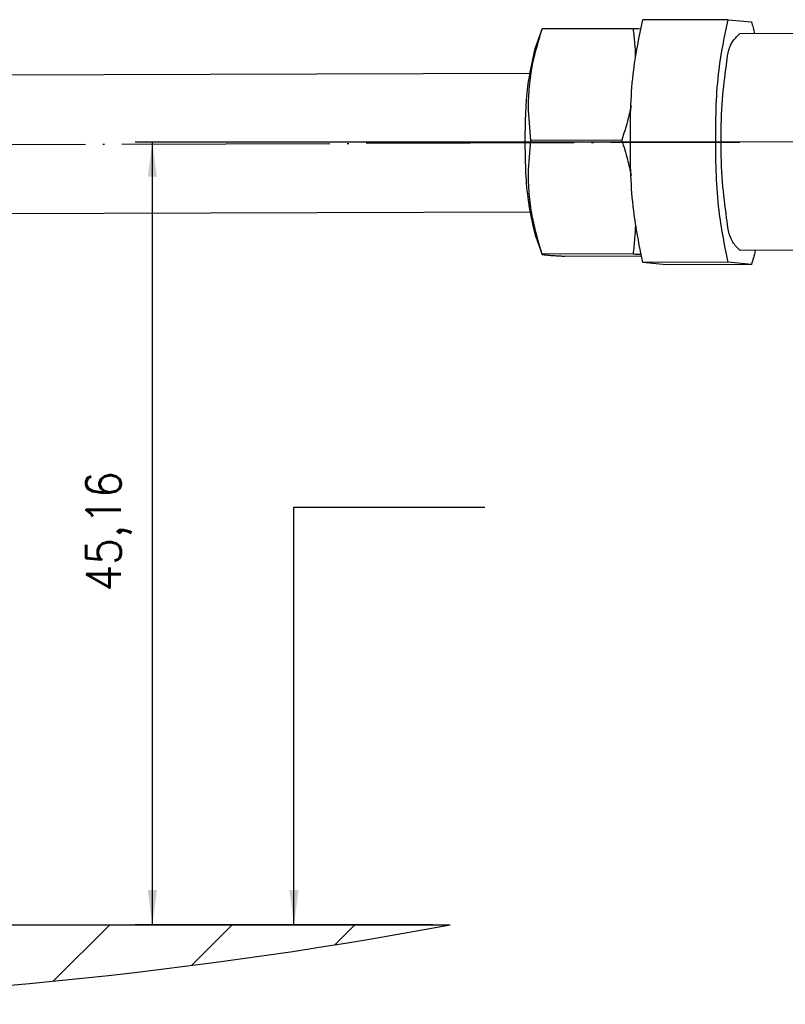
# Model space of a CAD drawing. Header units: millimetres. Extents: x -235 to 1899, y -109 to 485.
# Tile 16 of 41: x 264 to 309, y 286 to 343. Entities that reach past the tile are written whole.
import ezdxf

# ---------------------------------------------------------------- set-up
doc = ezdxf.new("R2010")
doc.units = ezdxf.units.MM
doc.linetypes.add('DOT_CENTER', pattern=[14, 12, -1, 0, -1])
doc.layers.add('1', color=7, linetype='Continuous')
doc.styles.add('CONVERTER_11', font='txt.shx', dxfattribs={"width": 0.9})
doc.dimstyles.new('ME10_DIM_16', dxfattribs={"dimtxt": 2, "dimasz": 2, "dimexe": 1, "dimexo": 1, "dimgap": 1, "dimtad": 1, "dimdsep": 46, "dimtxsty": 'CONVERTER_11', "dimsah": 1, "dimcen": 0.09, "dimclrd": 2, "dimclre": 2, "dimclrt": 2, "dimadec": 0, "dimazin": 0, "dimtfac": 1, "dimtdec": 4, "dimtix": 1, "dimtmove": 0, "dimatfit": 3, "dimfxl": 1, "dimtolj": 1, "dimtzin": 0, "dimarcsym": 0})
doc.dimstyles.get("Standard").update_dxf_attribs({"dimtxt": 0.18, "dimasz": 0.18, "dimexe": 0.18, "dimexo": 0.0625, "dimgap": 0.09, "dimtad": 0, "dimtih": 1, "dimtoh": 1, "dimdec": 4, "dimzin": 0, "dimdsep": 46, "dimtxsty": 'Standard', "dimcen": 0.09, "dimadec": 0, "dimazin": 0, "dimtfac": 1, "dimtdec": 4, "dimtofl": 0, "dimtmove": 0, "dimatfit": 3, "dimfxl": 1, "dimtolj": 1, "dimtzin": 0, "dimarcsym": 0})

# ---------------------------------------------------------------- blocks, each defined once
blk = doc.blocks.new('COUPLING_BAR__70', base_point=(176.731, 328.623))
at = {"color": 7, "linetype": 'Continuous'}
for p, q in [((305.25, 343.021), (300.326, 343.006)), ((305.25, 343.021), (306.595, 342.888)), ((294.123, 341.357), (294.52, 342.478)), ((294.528, 342.486), (294.52, 342.478)), ((299.765, 342.502), (294.528, 342.486)), ((323.385, 342.259), (305.903, 342.206)), ((293.799, 339.918), (230.573, 339.724)), ((299.113, 336.068), (293.876, 336.052)), ((293.823, 331.918), (230.597, 331.724)), ((294.156, 330.482), (294.52, 329.475)), ((323.423, 329.759), (305.942, 329.706)), ((294.52, 329.475), (294.528, 329.488)), ((299.765, 329.504), (294.528, 329.488)), ((300.225, 329.373), (295.831, 329.359)), ((305.25, 329.023), (300.326, 329.008)), ((301.671, 328.875), (300.326, 329.008)), ((306.595, 328.89), (305.25, 329.023)), ((306.595, 328.89), (301.671, 328.875))]:
    blk.add_line(p, q, dxfattribs=at)
for points, knots in [([(300.326, 329.008), (300.126, 330.001), (299.655, 332.332), (299.585, 336.065), (299.649, 339.766), (300.126, 342.048), (300.326, 343.006)], [0, 0, 0, 0, 3.034108, 7.120017, 11.167859, 14.099827, 14.099827, 14.099827, 14.099827]), ([(305.25, 329.023), (305.05, 330.016), (304.579, 332.347), (304.509, 336.08), (304.573, 339.781), (305.05, 342.063), (305.25, 343.021)], [0, 0, 0, 0, 3.034108, 7.120017, 11.167859, 14.099827, 14.099827, 14.099827, 14.099827]), ([(306.595, 342.888), (306.626, 342.781), (306.691, 342.556), (306.743, 342.328), (306.771, 342.208)], [0, 0, 0, 0, 0.3349203, 0.7020992, 0.7020992, 0.7020992, 0.7020992]), ([(293.876, 336.052), (293.809, 336.718), (293.698, 337.812), (293.788, 339.33), (294.019, 340.822), (294.335, 341.856), (294.528, 342.486)], [0, 0, 0, 0, 2.006211, 3.290212, 4.552116, 6.526882, 6.526882, 6.526882, 6.526882]), ([(299.765, 342.502), (299.799, 342.22), (299.862, 341.693), (299.885, 341.162), (299.896, 340.916)], [0, 0, 0, 0, 0.852861, 1.592136, 1.592136, 1.592136, 1.592136]), ([(300.18, 342.482), (300.116, 342.486), (299.978, 342.493), (299.84, 342.499), (299.765, 342.502)], [0, 0, 0, 0, 0.1906916, 0.4150141, 0.4150141, 0.4150141, 0.4150141]), ([(304.837, 336.063), (304.846, 336.854), (304.861, 338.317), (305.133, 340.172), (305.273, 341.582), (305.754, 342.057), (305.903, 342.206)], [0, 0, 0, 0, 2.359185, 4.363286, 5.734967, 6.355618, 6.355618, 6.355618, 6.355618]), ([(293.548, 336.025), (293.557, 337.079), (293.572, 338.877), (293.962, 340.631), (294.123, 341.357)], [0, 0, 0, 0, 3.150445, 5.37578, 5.37578, 5.37578, 5.37578]), ([(299.653, 338.054), (299.586, 337.754), (299.438, 337.083), (299.229, 336.429), (299.113, 336.068)], [0, 0, 0, 0, 0.921639, 2.059267, 2.059267, 2.059267, 2.059267]), ([(294.156, 330.482), (293.986, 331.237), (293.575, 333.059), (293.558, 334.929), (293.548, 336.025)], [0, 0, 0, 0, 2.316328, 5.589539, 5.589539, 5.589539, 5.589539]), ([(294.528, 329.488), (294.324, 330.169), (293.996, 331.268), (293.775, 332.829), (293.704, 334.34), (293.811, 335.409), (293.876, 336.052)], [0, 0, 0, 0, 2.128297, 3.434133, 4.720795, 6.654203, 6.654203, 6.654203, 6.654203]), ([(299.113, 336.068), (299.23, 335.697), (299.44, 335.025), (299.589, 334.337), (299.656, 334.029)], [0, 0, 0, 0, 1.164515, 2.110431, 2.110431, 2.110431, 2.110431]), ([(305.942, 329.706), (305.788, 329.86), (305.292, 330.357), (305.147, 331.819), (304.863, 333.739), (304.846, 335.25), (304.837, 336.063)], [0, 0, 0, 0, 0.642462, 2.070619, 4.149099, 6.575885, 6.575885, 6.575885, 6.575885]), ([(299.898, 331.173), (299.887, 330.915), (299.865, 330.357), (299.8, 329.802), (299.765, 329.504)], [0, 0, 0, 0, 0.77397, 1.674126, 1.674126, 1.674126, 1.674126]), ([(306.809, 329.708), (306.777, 329.563), (306.715, 329.287), (306.634, 329.017), (306.595, 328.89)], [0, 0, 0, 0, 0.4479785, 0.8459278, 0.8459278, 0.8459278, 0.8459278]), ([(295.831, 329.359), (295.744, 329.363), (295.584, 329.37), (295.366, 329.381), (295.187, 329.392), (295.043, 329.401), (294.927, 329.409), (294.815, 329.419), (294.711, 329.429), (294.619, 329.441), (294.564, 329.454), (294.532, 329.462), (294.523, 329.472), (294.52, 329.475)], [0, 0, 0, 0, 0.261925, 0.478866, 0.656171, 0.799193, 0.91328, 1.003783, 1.137366, 1.226636, 1.280688, 1.308796, 1.320865, 1.320865, 1.320865, 1.320865]), ([(299.765, 329.504), (299.843, 329.501), (299.987, 329.494), (300.132, 329.487), (300.198, 329.483)], [0, 0, 0, 0, 0.2342855, 0.4333608, 0.4333608, 0.4333608, 0.4333608])]:
    blk.add_open_spline(points, degree=3, knots=knots, dxfattribs=at)
at = {"layer": '1', "color": 2, "linetype": 'DOT_CENTER'}
for p, q in [((199.778, 335.629), (305.923, 335.956)), ((325.404, 336.016), (303.923, 335.95))]:
    blk.add_line(p, q, dxfattribs=at)
blk = doc.blocks.new('COUPLING_BAR_BLOCK__71', base_point=(158.731, 312.594))
blk.add_blockref('COUPLING_BAR__70', (176.731, 328.623))
blk = doc.blocks.new('READING_HEAD__72', base_point=(116.731, 312.594))
blk.add_blockref('COUPLING_BAR_BLOCK__71', (158.731, 312.594))
blk = doc.blocks.new('PB_720__84', base_point=(-72.269, 290.294))
blk.add_blockref('READING_HEAD__72', (116.731, 312.594))
blk = doc.blocks.new('*D126')
at = {"layer": '1', "color": 2, "linetype": 'Continuous'}
for p, q in [((304.923, 335.956), (271.043, 335.956)), ((272.043, 290.794), (272.043, 335.956)), ((288.218, 290.794), (271.043, 290.794))]:
    blk.add_line(p, q, dxfattribs=at)
at = {"layer": '1', "color": 2}
for points in [[(272.306, 333.956), (271.78, 333.956), (272.043, 335.956)], [(271.78, 292.794), (272.306, 292.794), (272.043, 290.794)]]:
    blk.add_solid(points, dxfattribs=at)
at = {"layer": '1', "color": 2, "insert": (270.843, 310.025), "char_height": 2, "attachment_point": 7, "rotation": 90, "line_spacing_factor": 0.60024, "style": 'CONVERTER_11'}
blk.add_mtext('45,16', dxfattribs=at)
blk = doc.blocks.new('Inferior1', base_point=(83, 320))
at = {"layer": '1', "linetype": 'Continuous'}
h = blk.add_hatch(dxfattribs=at)
h.set_pattern_fill('_USER', color=3, scale=5, angle=45, pattern_type=0)
h.set_pattern_definition([(45, (0, 0), (-3.535534, 3.535534), [])])
edge = h.paths.add_edge_path()
edge.add_arc((240.524, 551.488), 265.203, 259.41984, 280.58016)
edge.add_line((289.218, 290.794), (191.83, 290.794))
at = {"layer": '1', "color": 7, "linetype": 'Continuous'}
blk.add_line((191.83, 290.794), (289.218, 290.794), dxfattribs=at)
blk.add_arc((240.524, 551.488), 265.203, 259.41984, 280.58016, dxfattribs=at)
at = {"layer": '1', "color": 2}
blk.add_solid([(279.946, 292.794), (280.473, 292.794), (280.21, 290.794)], dxfattribs=at)
blk.add_blockref('PB_720__84', (-72.269, 290.294))
at = {"layer": '1'}
dim = blk.add_linear_dim(base=(272.043, 290.794), p1=(305.923, 335.956), p2=(289.218, 290.794), angle=90, dimstyle='ME10_DIM_16', dxfattribs=at)
dim.commit()
dim.dimension.update_dxf_attribs({"geometry": '*D126', "text_midpoint": (269.943, 313.375), "text_rotation": 90})
at = {"layer": '1', "color": 2, "linetype": 'Continuous', "has_arrowhead": 0}
blk.add_leader([(280.21, 290.794), (280.21, 314.899), (291.21, 314.899)], dimstyle='Standard', dxfattribs=at)

msp = doc.modelspace()

# ---------------------------------------------------------------- block references
msp.add_blockref('Inferior1', (83, 320))

doc.saveas('drawing.dxf')
